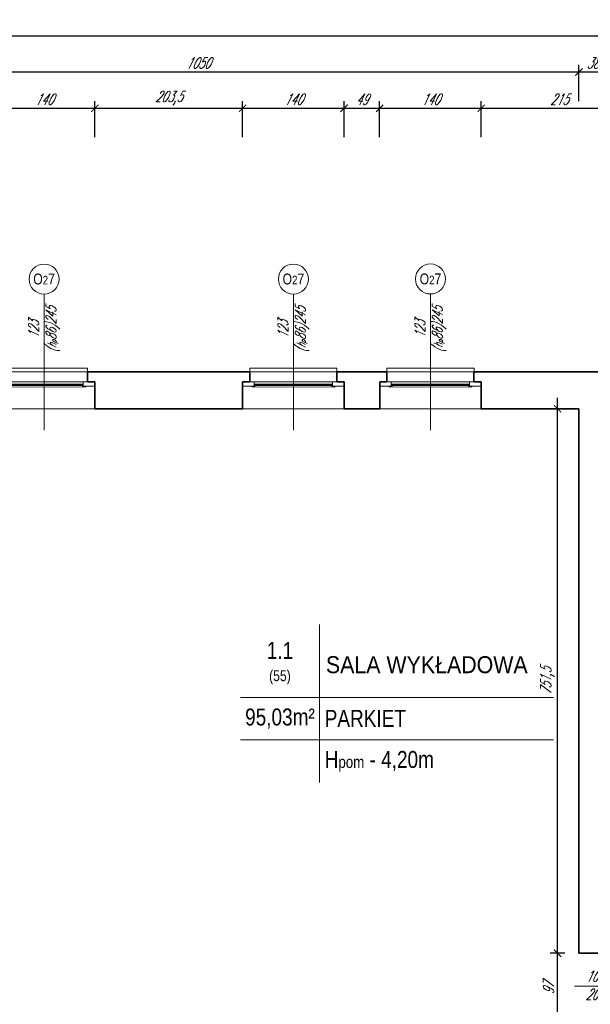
# Model space of a CAD drawing. Header units: millimetres. Extents: x 402 to 79005, y -7782 to 89952.
# Tile 189 of 256: x 26021 to 26807, y 31376 to 32735. Entities that reach past the tile are written whole.
import ezdxf

# ---------------------------------------------------------------- set-up
doc = ezdxf.new("R2010")
doc.units = ezdxf.units.MM
doc.header["$LTSCALE"] = 10
doc.linetypes.add('DASHED', pattern=[19.05, 12.7, -6.35])
doc.layers.get('0').update_dxf_attribs({"lineweight": 0})
doc.layers.get('Defpoints').update_dxf_attribs({"color": 253})
for name, color, linetype, lineweight in [('01 parter - ściany', 253, 'Continuous', 35), ('03-01_okna', 253, 'Continuous', 15), ('03_drzwi', 253, 'Continuous', 15), ('04-1_widok', 253, 'Continuous', 5), ('05-01_wymiary', 253, 'Continuous', 5), ('05-03_opis', 253, 'Continuous', 5)]:
    doc.layers.add(name, color=color, linetype=linetype, lineweight=lineweight)
doc.styles.add('ariel', font='ARIAL.TTF', dxfattribs={"width": 0.8})
doc.styles.add('ariel_wym', font='simplex.shx', dxfattribs={"width": 0.65, "oblique": 25})
doc.dimstyles.new('ariel 50', dxfattribs={"dimtxt": 15, "dimasz": 10, "dimexe": 10, "dimexo": 0, "dimgap": 5, "dimtad": 1, "dimdec": 1, "dimrnd": 0.5, "dimtxsty": 'ariel_wym', "dimblk": 'ARCHTICK', "dimcen": 2.5, "dimdle": 15, "dimazin": 0, "dimtfac": 1, "dimtdec": 1, "dimtix": 1, "dimtmove": 0, "dimatfit": 3, "dimldrblk": 'DOT', "dimfxl": 0, "dimarcsym": 0})
doc.dimstyles.new('ariel 50 wnętrze', dxfattribs={"dimtxt": 15, "dimasz": 10, "dimexe": 10, "dimexo": 0, "dimgap": 5, "dimtad": 1, "dimdec": 1, "dimrnd": 0.5, "dimtxsty": 'ariel_wym', "dimblk": 'ARCHTICK', "dimcen": 2.5, "dimdle": 15, "dimazin": 0, "dimtfac": 1, "dimtdec": 1, "dimtix": 1, "dimtmove": 0, "dimatfit": 3, "dimldrblk": 'DOT', "dimfxl": 0, "dimarcsym": 0})

# ---------------------------------------------------------------- blocks, each defined once
blk = doc.blocks.new('_ArchTick')
at = {"color": 0, "linetype": 'ByBlock', "const_width": 0.15}
blk.add_lwpolyline([(-0.5, -0.5), (0.5, 0.5)], dxfattribs=at)
blk = doc.blocks.new('*D1431')
at = {"layer": '05-01_wymiary', "color": 0, "lineweight": -2}
for p, q in [((25984.4, 32573.2), (25984.4, 32623.2)), ((26124.4, 32573.2), (26124.4, 32623.2)), ((25969.4, 32613.2), (26139.4, 32613.2))]:
    blk.add_line(p, q, dxfattribs=at)
at = {"layer": 'Defpoints', "color": 0}
for p in [(26124.4, 32613.2), (25984.4, 32198.4), (26124.4, 32198.3)]:
    blk.add_point(p, dxfattribs=at)
at = {"layer": '05-01_wymiary', "color": 0, "lineweight": -2, "xscale": 10, "yscale": 10, "zscale": 10, "rotation": 180}
blk.add_blockref('_ArchTick', (25984.4, 32613.2), dxfattribs=at)
at = {"layer": '05-01_wymiary', "color": 0, "lineweight": -2, "xscale": 10, "yscale": 10, "zscale": 10}
blk.add_blockref('_ArchTick', (26124.4, 32613.2), dxfattribs=at)
at = {"layer": '05-01_wymiary', "color": 0, "insert": (26054.4, 32625.7), "char_height": 15, "attachment_point": 5, "style": 'ariel_wym'}
blk.add_mtext('140', dxfattribs=at)
blk = doc.blocks.new('_Dot')
at = {"color": 0, "linetype": 'ByBlock', "lineweight": -2}
blk.add_line((-0.5, 0), (-1, 0), dxfattribs=at)
at = {"color": 0, "linetype": 'ByBlock', "const_width": 0.5}
blk.add_lwpolyline([(-0.25, 0, 1), (0.25, 0, 1)], format="xyb", close=True, dxfattribs=at)
blk = doc.blocks.new('*D1432')
at = {"layer": '05-01_wymiary', "color": 0, "lineweight": -2}
for p, q in [((26124.4, 32573.2), (26124.4, 32623.2)), ((26328.1, 32573.2), (26328.1, 32623.2)), ((26109.4, 32613.2), (26343.1, 32613.2))]:
    blk.add_line(p, q, dxfattribs=at)
at = {"layer": 'Defpoints', "color": 0}
for p in [(26328.1, 32613.2), (26124.4, 32198.3), (26328.1, 32198.4)]:
    blk.add_point(p, dxfattribs=at)
at = {"layer": '05-01_wymiary', "color": 0, "lineweight": -2, "xscale": 10, "yscale": 10, "zscale": 10, "rotation": 180}
blk.add_blockref('_ArchTick', (26124.4, 32613.2), dxfattribs=at)
at = {"layer": '05-01_wymiary', "color": 0, "lineweight": -2, "xscale": 10, "yscale": 10, "zscale": 10}
blk.add_blockref('_ArchTick', (26328.1, 32613.2), dxfattribs=at)
at = {"layer": '05-01_wymiary', "color": 0, "insert": (26226.3, 32627.1), "char_height": 15, "attachment_point": 5, "style": 'ariel_wym'}
blk.add_mtext('203,5', dxfattribs=at)
blk = doc.blocks.new('*D1433')
at = {"layer": '05-01_wymiary', "color": 0, "lineweight": -2}
for p, q in [((26328.1, 32573.2), (26328.1, 32623.2)), ((26468.1, 32573.2), (26468.1, 32623.2)), ((26313.1, 32613.2), (26483.1, 32613.2))]:
    blk.add_line(p, q, dxfattribs=at)
at = {"layer": 'Defpoints', "color": 0}
for p in [(26468.1, 32613.2), (26328.1, 32198.4), (26468.1, 32198.3)]:
    blk.add_point(p, dxfattribs=at)
at = {"layer": '05-01_wymiary', "color": 0, "lineweight": -2, "xscale": 10, "yscale": 10, "zscale": 10, "rotation": 180}
blk.add_blockref('_ArchTick', (26328.1, 32613.2), dxfattribs=at)
at = {"layer": '05-01_wymiary', "color": 0, "lineweight": -2, "xscale": 10, "yscale": 10, "zscale": 10}
blk.add_blockref('_ArchTick', (26468.1, 32613.2), dxfattribs=at)
at = {"layer": '05-01_wymiary', "color": 0, "insert": (26398.1, 32625.7), "char_height": 15, "attachment_point": 5, "style": 'ariel_wym'}
blk.add_mtext('140', dxfattribs=at)
blk = doc.blocks.new('*D1434')
at = {"layer": '05-01_wymiary', "color": 0, "lineweight": -2}
for p, q in [((26468.1, 32573.2), (26468.1, 32623.2)), ((26517.1, 32573.2), (26517.1, 32623.2)), ((26453.1, 32613.2), (26532.1, 32613.2))]:
    blk.add_line(p, q, dxfattribs=at)
at = {"layer": 'Defpoints', "color": 0}
for p in [(26517.1, 32613.2), (26468.1, 32198.3), (26517.1, 32198.4)]:
    blk.add_point(p, dxfattribs=at)
at = {"layer": '05-01_wymiary', "color": 0, "lineweight": -2, "xscale": 10, "yscale": 10, "zscale": 10, "rotation": 180}
blk.add_blockref('_ArchTick', (26468.1, 32613.2), dxfattribs=at)
at = {"layer": '05-01_wymiary', "color": 0, "lineweight": -2, "xscale": 10, "yscale": 10, "zscale": 10}
blk.add_blockref('_ArchTick', (26517.1, 32613.2), dxfattribs=at)
at = {"layer": '05-01_wymiary', "color": 0, "insert": (26492.6, 32625.7), "char_height": 15, "attachment_point": 5, "style": 'ariel_wym'}
blk.add_mtext('49', dxfattribs=at)
blk = doc.blocks.new('*D1435')
at = {"layer": '05-01_wymiary', "color": 0, "lineweight": -2}
for p, q in [((26517.1, 32573.2), (26517.1, 32623.2)), ((26657.1, 32573.2), (26657.1, 32623.2)), ((26502.1, 32613.2), (26672.1, 32613.2))]:
    blk.add_line(p, q, dxfattribs=at)
at = {"layer": 'Defpoints', "color": 0}
for p in [(26657.1, 32613.2), (26517.1, 32198.4), (26657.1, 32198.5)]:
    blk.add_point(p, dxfattribs=at)
at = {"layer": '05-01_wymiary', "color": 0, "lineweight": -2, "xscale": 10, "yscale": 10, "zscale": 10, "rotation": 180}
blk.add_blockref('_ArchTick', (26517.1, 32613.2), dxfattribs=at)
at = {"layer": '05-01_wymiary', "color": 0, "lineweight": -2, "xscale": 10, "yscale": 10, "zscale": 10}
blk.add_blockref('_ArchTick', (26657.1, 32613.2), dxfattribs=at)
at = {"layer": '05-01_wymiary', "color": 0, "insert": (26587.1, 32625.7), "char_height": 15, "attachment_point": 5, "style": 'ariel_wym'}
blk.add_mtext('140', dxfattribs=at)
blk = doc.blocks.new('*D1436')
at = {"layer": '05-01_wymiary', "color": 0, "lineweight": -2}
for p, q in [((26657.1, 32573.2), (26657.1, 32623.2)), ((26872.2, 32573.2), (26872.2, 32623.2)), ((26642.1, 32613.2), (26887.2, 32613.2))]:
    blk.add_line(p, q, dxfattribs=at)
at = {"layer": 'Defpoints', "color": 0}
for p in [(26872.2, 32613.2), (26657.1, 32198.5), (26872.2, 32198.4)]:
    blk.add_point(p, dxfattribs=at)
at = {"layer": '05-01_wymiary', "color": 0, "lineweight": -2, "xscale": 10, "yscale": 10, "zscale": 10, "rotation": 180}
blk.add_blockref('_ArchTick', (26657.1, 32613.2), dxfattribs=at)
at = {"layer": '05-01_wymiary', "color": 0, "lineweight": -2, "xscale": 10, "yscale": 10, "zscale": 10}
blk.add_blockref('_ArchTick', (26872.2, 32613.2), dxfattribs=at)
at = {"layer": '05-01_wymiary', "color": 0, "insert": (26764.7, 32625.7), "char_height": 15, "attachment_point": 5, "style": 'ariel_wym'}
blk.add_mtext('215', dxfattribs=at)
blk = doc.blocks.new('*D1457')
at = {"layer": '05-01_wymiary', "color": 0, "lineweight": -2}
for p, q in [((26791.8, 32623.2), (26791.8, 32673.2)), ((26829.8, 32623.2), (26829.8, 32673.2)), ((26844.8, 32663.2), (26776.8, 32663.2))]:
    blk.add_line(p, q, dxfattribs=at)
at = {"layer": 'Defpoints', "color": 0}
for p in [(26791.8, 32663.2), (26791.8, 32198.5), (26829.8, 32198.5)]:
    blk.add_point(p, dxfattribs=at)
at = {"layer": '05-01_wymiary', "color": 0, "lineweight": -2, "xscale": 10, "yscale": 10, "zscale": 10, "rotation": 180}
blk.add_blockref('_ArchTick', (26791.8, 32663.2), dxfattribs=at)
at = {"layer": '05-01_wymiary', "color": 0, "lineweight": -2, "xscale": 10, "yscale": 10, "zscale": 10}
blk.add_blockref('_ArchTick', (26829.8, 32663.2), dxfattribs=at)
at = {"layer": '05-01_wymiary', "color": 0, "insert": (26810.8, 32675.7), "char_height": 15, "attachment_point": 5, "style": 'ariel_wym'}
blk.add_mtext('38', dxfattribs=at)
blk = doc.blocks.new('*D1458')
at = {"layer": '05-01_wymiary', "color": 0, "lineweight": -2}
for p, q in [((25741.8, 32623.2), (25741.8, 32673.2)), ((26791.8, 32623.2), (26791.8, 32673.2)), ((26806.8, 32663.2), (25726.8, 32663.2))]:
    blk.add_line(p, q, dxfattribs=at)
at = {"layer": 'Defpoints', "color": 0}
for p in [(25741.8, 32663.2), (25741.8, 32198.5), (26791.8, 32198.5)]:
    blk.add_point(p, dxfattribs=at)
at = {"layer": '05-01_wymiary', "color": 0, "lineweight": -2, "xscale": 10, "yscale": 10, "zscale": 10, "rotation": 180}
blk.add_blockref('_ArchTick', (25741.8, 32663.2), dxfattribs=at)
at = {"layer": '05-01_wymiary', "color": 0, "lineweight": -2, "xscale": 10, "yscale": 10, "zscale": 10}
blk.add_blockref('_ArchTick', (26791.8, 32663.2), dxfattribs=at)
at = {"layer": '05-01_wymiary', "color": 0, "insert": (26266.8, 32675.7), "char_height": 15, "attachment_point": 5, "style": 'ariel_wym'}
blk.add_mtext('1050', dxfattribs=at)
blk = doc.blocks.new('*D1473')
at = {"layer": '05-01_wymiary', "color": 0, "lineweight": -2}
for p, q in [((22886.9, 32713.2), (27463.1, 32713.2)), ((22901.9, 32673.2), (22901.9, 32723.2)), ((27448.1, 32673.2), (27448.1, 32723.2))]:
    blk.add_line(p, q, dxfattribs=at)
at = {"layer": 'Defpoints', "color": 0}
for p in [(27448.1, 32713.2), (27448.1, 32262.5), (22901.9, 32249.5)]:
    blk.add_point(p, dxfattribs=at)
at = {"layer": '05-01_wymiary', "color": 0, "lineweight": -2, "xscale": 10, "yscale": 10, "zscale": 10, "rotation": 180}
blk.add_blockref('_ArchTick', (22901.9, 32713.2), dxfattribs=at)
at = {"layer": '05-01_wymiary', "color": 0, "lineweight": -2, "xscale": 10, "yscale": 10, "zscale": 10}
blk.add_blockref('_ArchTick', (27448.1, 32713.2), dxfattribs=at)
at = {"layer": '05-01_wymiary', "color": 0, "insert": (25175, 32725.7), "char_height": 15, "attachment_point": 5, "style": 'ariel_wym'}
blk.add_mtext('4546', dxfattribs=at)
blk = doc.blocks.new('*D1246')
at = {"layer": '05-01_wymiary', "color": 0, "lineweight": -2}
for p, q in [((26762.4, 31335), (26762.4, 31461.9)), ((26772.4, 31446.9), (26752.4, 31446.9)), ((26772.4, 31350), (26752.4, 31350))]:
    blk.add_line(p, q, dxfattribs=at)
at = {"layer": 'Defpoints', "color": 0}
for p in [(26762.4, 31446.9), (26791.8, 31446.9), (26791.8, 31350)]:
    blk.add_point(p, dxfattribs=at)
at = {"layer": '05-01_wymiary', "color": 0, "lineweight": -2, "xscale": 10, "yscale": 10, "zscale": 10}
for p, rotation in [((26762.4, 31446.9), 90), ((26762.4, 31350), 270)]:
    blk.add_blockref('_ArchTick', p, dxfattribs=dict(at, rotation=rotation))
at = {"layer": '05-01_wymiary', "color": 0, "insert": (26749.9, 31398.5), "char_height": 15, "attachment_point": 5, "rotation": 90, "style": 'ariel_wym'}
blk.add_mtext('97', dxfattribs=at)
blk = doc.blocks.new('*D1247')
at = {"layer": '05-01_wymiary', "color": 0, "lineweight": -2}
for p, q in [((26762.4, 31431.9), (26762.4, 32213.5)), ((26772.4, 32198.5), (26752.4, 32198.5)), ((26772.4, 31446.9), (26752.4, 31446.9))]:
    blk.add_line(p, q, dxfattribs=at)
at = {"layer": 'Defpoints', "color": 0}
for p in [(26762.4, 32198.5), (26791.8, 32198.5), (26791.8, 31446.9)]:
    blk.add_point(p, dxfattribs=at)
at = {"layer": '05-01_wymiary', "color": 0, "lineweight": -2, "xscale": 10, "yscale": 10, "zscale": 10}
for p, rotation in [((26762.4, 32198.5), 90), ((26762.4, 31446.9), 270)]:
    blk.add_blockref('_ArchTick', p, dxfattribs=dict(at, rotation=rotation))
at = {"layer": '05-01_wymiary', "color": 0, "insert": (26748.5, 31822.7), "char_height": 15, "attachment_point": 5, "rotation": 90, "style": 'ariel_wym'}
blk.add_mtext('751,5', dxfattribs=at)

msp = doc.modelspace()

# ---------------------------------------------------------------- linework, layer by layer
at = {"layer": '01 parter - ściany'}
for p, q in [((26114.444, 32249.562), (26114.444, 32235.502)), ((26338.118, 32249.499), (26114.444, 32249.499)), ((26338.118, 32249.562), (26338.118, 32235.519)), ((26458.144, 32249.562), (26458.144, 32235.502)), ((26527.118, 32249.499), (26458.144, 32249.499)), ((26527.118, 32249.562), (26527.118, 32235.519)), ((26647.144, 32249.562), (26647.144, 32235.502)), ((26882.187, 32249.499), (26647.144, 32249.499)), ((26124.415, 32235.519), (26114.444, 32235.519)), ((26124.447, 32198.499), (26124.444, 32235.5)), ((26328.147, 32198.499), (26328.147, 32235.52)), ((26338.118, 32235.519), (26328.147, 32235.519)), ((26468.115, 32235.519), (26458.144, 32235.519)), ((26468.147, 32198.499), (26468.144, 32235.5)), ((26517.147, 32198.499), (26517.147, 32235.52)), ((26527.118, 32235.519), (26517.147, 32235.519)), ((26657.115, 32235.519), (26647.144, 32235.519)), ((26657.147, 32198.499), (26657.144, 32235.5)), ((26328.147, 32198.499), (26124.447, 32198.499)), ((26517.147, 32198.499), (26468.147, 32198.499)), ((26791.835, 32198.499), (26657.147, 32198.499)), ((26791.835, 32198.499), (26791.835, 31446.941)), ((26837.835, 31446.941), (26791.835, 31446.941))]:
    msp.add_line(p, q, dxfattribs=at)
at = {"layer": '03-01_okna', "linetype": 'Continuous', "lineweight": 0}
for p, q in [((26114.474, 32254.347), (25994.419, 32254.366)), ((26114.474, 32249.347), (26114.474, 32254.347)), ((26338.119, 32249.367), (26338.119, 32254.367)), ((26458.174, 32254.349), (26338.119, 32254.367)), ((26458.174, 32249.349), (26458.174, 32254.349)), ((26527.119, 32249.366), (26527.119, 32254.366)), ((26647.174, 32254.347), (26527.119, 32254.366)), ((26647.174, 32249.347), (26647.174, 32254.347)), ((26000.447, 32235.519), (26108.444, 32235.5)), ((26108.444, 32232.5), (26000.447, 32232.519)), ((26107.444, 32231), (26001.447, 32231.019)), ((26107.444, 32230.5), (26001.447, 32230.519)), ((26107.444, 32228.5), (26107.444, 32232.5)), ((26344.147, 32235.52), (26452.144, 32235.502)), ((26452.144, 32232.502), (26344.147, 32232.52)), ((26345.147, 32228.52), (26345.147, 32232.52)), ((26451.144, 32231.002), (26345.147, 32231.02)), ((26451.144, 32230.502), (26345.147, 32230.52)), ((26451.144, 32228.502), (26451.144, 32232.502)), ((26533.147, 32235.519), (26641.144, 32235.5)), ((26641.144, 32232.5), (26533.147, 32232.519)), ((26534.147, 32228.519), (26534.147, 32232.519)), ((26640.144, 32231), (26534.147, 32231.019)), ((26640.144, 32230.5), (26534.147, 32230.519)), ((26640.144, 32228.5), (26640.144, 32232.5))]:
    msp.add_line(p, q, dxfattribs=at)
at = {"layer": '03-01_okna', "linetype": 'DASHED'}
for p, q in [((26114.474, 32249.347), (25994.419, 32249.366)), ((26458.174, 32249.349), (26338.119, 32249.367)), ((26647.174, 32249.347), (26527.119, 32249.366))]:
    msp.add_line(p, q, dxfattribs=at)
at = {"layer": '03-01_okna', "linetype": 'Continuous', "lineweight": 0}
for points in [[(26111.444, 32229.5), (26111.444, 32228.5), (25997.447, 32228.519), (25997.447, 32229.519)], [(26455.144, 32229.502), (26455.144, 32228.502), (26341.147, 32228.52), (26341.147, 32229.52)], [(26644.144, 32229.5), (26644.144, 32228.5), (26530.147, 32228.519), (26530.147, 32229.519)]]:
    msp.add_lwpolyline(points, dxfattribs=at)
for points in [[(26108.444, 32229.5), (26124.444, 32229.5), (26124.444, 32235.5), (26108.444, 32235.5)], [(26328.147, 32229.52), (26344.147, 32229.52), (26344.147, 32235.52), (26328.147, 32235.52)], [(26452.144, 32229.502), (26468.144, 32229.502), (26468.144, 32235.502), (26452.144, 32235.502)], [(26517.147, 32229.519), (26533.147, 32229.519), (26533.147, 32235.519), (26517.147, 32235.519)], [(26641.144, 32229.5), (26657.144, 32229.5), (26657.144, 32235.5), (26641.144, 32235.5)]]:
    msp.add_lwpolyline(points, close=True, dxfattribs=at)
at = {"layer": '03_drzwi'}
msp.add_line((26831.608, 31401.333), (26785.646, 31401.323), dxfattribs=at)
at = {"layer": '04-1_widok'}
for p, q in [((25984.416, 32198.366), (26124.444, 32198.347)), ((26328.116, 32198.367), (26468.144, 32198.349)), ((26517.116, 32198.366), (26657.144, 32198.347))]:
    msp.add_line(p, q, dxfattribs=at)
at = {"layer": '05-03_opis', "lineweight": 0}
for p, q in [((26054.447, 32168.748), (26054.447, 32356.765)), ((26398.147, 32168.749), (26398.147, 32356.767)), ((26587.147, 32168.89), (26587.147, 32356.907))]:
    msp.add_line(p, q, dxfattribs=at)
at = {"layer": '05-03_opis'}
for p, q in [((26434.057, 31900.883), (26434.057, 31682.483)), ((26325.144, 31799.748), (26756.846, 31799.748)), ((26325.144, 31741.391), (26756.846, 31741.391))]:
    msp.add_line(p, q, dxfattribs=at)
at = {"layer": '05-03_opis', "lineweight": 0}
for centre in [(26054.447, 32377.454), (26398.147, 32377.456), (26587.147, 32377.597)]:
    msp.add_circle(centre, 20.689, dxfattribs=at)

# ---------------------------------------------------------------- texts
at = {"layer": '03_drzwi', "insert": (26801.194, 31422.794), "char_height": 15, "width": 160.59049, "attachment_point": 1, "style": 'ariel_wym'}
msp.add_mtext('100\\P200', dxfattribs=at)
at = {"layer": '05-03_opis', "lineweight": 0, "char_height": 15, "width": 75.19353, "attachment_point": 5, "style": 'ariel'}
for insert in [(26054.447, 32377.454), (26398.147, 32377.456), (26587.147, 32377.597)]:
    msp.add_mtext('O{\\H0.8x;2}7', dxfattribs=dict(at, insert=insert))
at = {"layer": '05-03_opis', "lineweight": 0, "char_height": 14.4, "width": 62.66128, "attachment_point": 5, "rotation": 90, "style": 'ariel_wym'}
for insert in [(26054.447, 32307.882), (26398.147, 32307.884), (26587.147, 32308.025)]:
    msp.add_mtext('123\\P({\\H0.8333x;h\\H0.6x;p}86)245', dxfattribs=dict(at, insert=insert))
at = {"layer": '05-03_opis', "char_height": 23.4234, "style": 'ariel'}
for s, insert, width, attachment_point in [('{\\fArial|b0|i0|c238|p34;1.1\\P\\H0.6404x;(55)}', (26379.6, 31847.252), 108.9126, 5), ('{\\fArial|b0|i0|c238|p34;\\W0.9;SALA WYKŁADOWA}', (26442.969, 31845.059), 356.6375, 4), ('{\\fArial|b0|i0|c238|p34;95,03m²}', (26379.6, 31770.845), 108.9126, 5), ('{\\fArial|b0|i0|c238|p34; PARKIET}', (26434.057, 31771.12), 322.789, 4), ('{\\fArial|b0|i0|c238|p34; H\\H0.7x;pom\\H1.429x; - 4,20m}', (26434.057, 31711.937), 322.789, 4)]:
    msp.add_mtext(s, dxfattribs=dict(at, insert=insert, width=width, attachment_point=attachment_point))

# ---------------------------------------------------------------- dimensions: what is measured, and where the dimension line sits
at = {"layer": '05-01_wymiary'}
dim = msp.add_linear_dim(base=(27448.109, 32713.15), p1=(22901.867, 32249.499), p2=(27448.109, 32262.499), dimstyle='ariel 50', dxfattribs=at)
dim.commit()
dim.dimension.update_dxf_attribs({"geometry": '*D1473', "text_midpoint": (25174.988, 32725.65)})
for base, p1, p2, picture, middle in [((25741.835, 32663.15), (26791.835, 32198.499), (25741.835, 32198.499), '*D1458', (26266.835, 32675.65)), ((26791.835, 32663.15), (26829.835, 32198.499), (26791.835, 32198.499), '*D1457', (26810.835, 32675.65)), ((26124.444, 32613.15), (25984.416, 32198.366), (26124.444, 32198.347), '*D1431', (26054.43, 32625.65)), ((26328.116, 32613.15), (26124.444, 32198.347), (26328.116, 32198.367), '*D1432', (26226.28, 32627.079)), ((26468.144, 32613.15), (26328.116, 32198.367), (26468.144, 32198.349), '*D1433', (26398.13, 32625.65)), ((26517.116, 32613.15), (26468.144, 32198.349), (26517.116, 32198.366), '*D1434', (26492.63, 32625.65)), ((26657.147, 32613.15), (26517.116, 32198.366), (26657.147, 32198.499), '*D1435', (26587.131, 32625.65)), ((26872.184, 32613.15), (26657.147, 32198.499), (26872.184, 32198.366), '*D1436', (26764.666, 32625.65))]:
    dim = msp.add_linear_dim(base=base, p1=p1, p2=p2, dimstyle='ariel 50', override={"dimtmove": 1}, dxfattribs=at)
    dim.commit()
    dim.dimension.update_dxf_attribs({"geometry": picture, "text_midpoint": middle})
for base, p1, p2, picture, middle in [((26762.399, 32198.499), (26791.835, 31446.941), (26791.835, 32198.499), '*D1247', (26748.47, 31822.72)), ((26762.399, 31446.941), (26791.835, 31350.003), (26791.835, 31446.941), '*D1246', (26749.899, 31398.472))]:
    dim = msp.add_linear_dim(base=base, p1=p1, p2=p2, angle=90, dimstyle='ariel 50 wnętrze', override={"dimtmove": 1}, dxfattribs=at)
    dim.commit()
    dim.dimension.update_dxf_attribs({"geometry": picture, "text_midpoint": middle})

doc.saveas('drawing.dxf')
